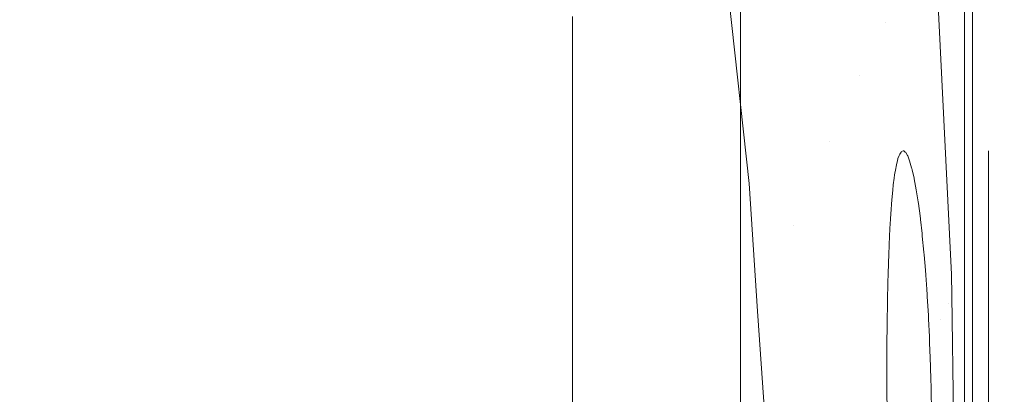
# Model space of a CAD drawing. Header units: millimetres. Extents: x -174 to 174, y -184 to 184.
# Tile 28 of 35: x 3 to 110, y 5 to 46. Entities that reach past the tile are written whole.
import ezdxf

# ---------------------------------------------------------------- set-up
doc = ezdxf.new("R2010")
doc.units = ezdxf.units.MM
doc.header["$LTSCALE"] = 5.08
doc.layers.add('Lighting-LED', color=7, linetype='Continuous', lineweight=5, true_color=0x000000)

# ---------------------------------------------------------------- blocks, each defined once
blk = doc.blocks.new('Group-1')
at = {"layer": 'Lighting-LED', "color": 18, "linetype": 'Continuous', "lineweight": 5}
for points, invisible_edges in [([(-4935.16, -563.12, -462.71), (-4987.26, -599.48, -372.48), (-4921.31, -892.84, -486.7)], 10), ([(-4922.18, -567.85, -487.2), (-4922.18, -892.84, -487.2), (-4989.8, -856.37, -370.07), (-4989.8, -604.2, -370.07)], 10), ([(-4988.94, -604.2, -369.57), (-4988.94, -856.37, -369.57), (-4921.31, -892.84, -486.7), (-4987.26, -599.48, -372.48)], 14), ([(-5014.18, -836.45, -346.05), (-5176.79, -836.45, -346.05), (-5176.74, -621.73, -346.05)], 9), ([(-5176.74, -621.73, -346.05), (-5014.23, -621.72, -346.05), (-5014.18, -836.45, -346.05)], 9), ([(-5014.23, -622.32, -345.86), (-5014.2, -730.01, -345.92), (-5014.18, -836.45, -346.05), (-5014.23, -621.72, -346.05)], 8), ([(-5014.2, -730.01, -345.92), (-5014.23, -622.32, -345.86), (-5014.02, -622.93, -345.86)], 10), ([(-5014.02, -622.93, -345.86), (-4991.2, -712.17, -345.91), (-4991.17, -714.48, -345.91), (-5014.2, -730.01, -345.92)], 13), ([(-4991.2, -712.17, -345.91), (-5014.02, -622.93, -345.86), (-5013.99, -623.01, -345.86)], 9), ([(-5013.99, -623.01, -345.86), (-5013.94, -623.18, -345.86), (-4991.2, -712.17, -345.91)], 10), ([(-5013.94, -623.18, -345.86), (-4992.67, -682.88, -345.89), (-4991.2, -712.17, -345.91)], 9), ([(-5002.84, -645.01, -227.31), (-5003.39, -646.16, -220.97), (-4998.45, -684.8, -226.61)], 10), ([(-5002.59, -644.49, -230.13), (-5002.84, -645.01, -227.31), (-4998.45, -684.8, -226.61)], 10), ([(-5002.59, -644.49, -230.13), (-4998.45, -684.8, -226.61), (-4996.27, -680.57, -257.65)], 11), ([(-4998.45, -684.8, -226.61), (-5003.39, -646.16, -220.97), (-5005.6, -650.76, -195.74)], 9), ([(-5005.6, -650.76, -195.74), (-5006.33, -652.27, -187.48), (-5001.2, -690.47, -194.55)], 10), ([(-5005.6, -650.76, -195.74), (-5001.2, -690.47, -194.55), (-4998.45, -684.8, -226.61)], 11), ([(-5001.2, -690.47, -194.55), (-5006.33, -652.27, -187.48), (-5007.94, -655.63, -169.05)], 9), ([(-5007.94, -655.63, -169.05), (-5008.62, -657.19, -162.89), (-5004.53, -697.75, -161.16)], 10), ([(-5007.94, -655.63, -169.05), (-5004.53, -697.75, -161.16), (-5001.2, -690.47, -194.55)], 11), ([(-5008.62, -657.19, -162.89), (-5009.74, -659.78, -152.66), (-5004.53, -697.75, -161.16)], 10), ([(-5004.53, -697.75, -161.16), (-5009.74, -659.78, -152.66), (-5012.35, -665.82, -128.83)], 9), ([(-5158.41, -661.82, -94.79), (-5032.54, -706.61, -94.79), (-5032.54, -684.1, -94.79)], 9), ([(-5158.41, -661.82, -94.79), (-5158.41, -796.34, -94.79), (-5032.54, -729.11, -94.79), (-5032.54, -706.61, -94.79)], 10), ([(-5012.35, -665.82, -128.83), (-5013.74, -669.02, -116.24), (-5008.43, -706.82, -126.2)], 10), ([(-5012.35, -665.82, -128.83), (-5008.43, -706.82, -126.2), (-5004.53, -697.75, -161.16)], 11), ([(-5008.43, -706.82, -126.2), (-5013.74, -669.02, -116.24), (-5014.42, -670.59, -110.03)], 9), ([(-5008.43, -706.82, -126.2), (-5014.42, -670.59, -110.03), (-5016.25, -675.08, -94.8)], 9), ([(-5032.53, -684.1, -94.81), (-5032.53, -706.61, -94.83), (-5013.29, -702.28, -94.83), (-5016.25, -675.08, -94.8)], 10), ([(-5016.25, -675.08, -94.8), (-5013.29, -702.28, -94.83), (-5008.43, -706.82, -126.2)], 10), ([(-4993.69, -675.76, -317.79), (-4994.68, -677.61, -287.95), (-4992.46, -717.06, -290.98)], 11), ([(-4992.67, -682.88, -345.89), (-4993.69, -675.76, -317.79), (-4991.51, -715.3, -319.53)], 11), ([(-4992.46, -717.06, -290.98), (-4991.51, -715.3, -319.53), (-4993.69, -675.76, -317.79)], 11), ([(-4994.68, -677.61, -287.95), (-4996.27, -680.57, -257.65), (-4994.43, -707.73, -260.7)], 11), ([(-4994.68, -677.61, -287.95), (-4993.87, -714.4, -265.93), (-4993.86, -714.59, -266.04)], 9), ([(-4993.86, -714.59, -266.04), (-4992.46, -717.06, -290.98), (-4994.68, -677.61, -287.95)], 11), ([(-4994.68, -677.61, -287.95), (-4994.06, -711.72, -264.17), (-4994.02, -712.26, -264.54)], 9), ([(-4994.02, -712.26, -264.54), (-4993.91, -713.78, -265.56), (-4994.68, -677.61, -287.95)], 10), ([(-4993.91, -713.78, -265.56), (-4993.87, -714.4, -265.93), (-4994.68, -677.61, -287.95)], 10), ([(-4994.68, -677.61, -287.95), (-4994.23, -709.77, -262.62), (-4994.2, -710.06, -262.86)], 9), ([(-4994.2, -710.06, -262.86), (-4994.06, -711.72, -264.17), (-4994.68, -677.61, -287.95)], 10), ([(-4994.68, -677.61, -287.95), (-4994.41, -707.93, -260.91), (-4994.4, -708.02, -261)], 9), ([(-4994.4, -708.02, -261), (-4994.23, -709.77, -262.62), (-4994.68, -677.61, -287.95)], 10), ([(-4994.43, -707.73, -260.7), (-4994.41, -707.93, -260.91), (-4994.68, -677.61, -287.95)], 10), ([(-4996.42, -698.72, -239.35), (-4996.27, -680.57, -257.65), (-4998.45, -684.8, -226.61)], 11), ([(-4996.27, -680.57, -257.65), (-4996.42, -698.72, -239.35), (-4996.26, -698.85, -241.31)], 9), ([(-4996.27, -680.57, -257.65), (-4994.65, -705.78, -258.51), (-4994.61, -706.14, -258.96)], 9), ([(-4996.27, -680.57, -257.65), (-4994.85, -704.28, -256.51), (-4994.83, -704.46, -256.75)], 9), ([(-4994.83, -704.46, -256.75), (-4994.65, -705.78, -258.51), (-4996.27, -680.57, -257.65)], 10), ([(-4994.61, -706.14, -258.96), (-4994.6, -706.21, -259.03), (-4996.27, -680.57, -257.65)], 10), ([(-4996.27, -680.57, -257.65), (-4995.06, -702.95, -254.4), (-4995.06, -702.97, -254.42)], 9), ([(-4995.06, -702.97, -254.42), (-4994.85, -704.28, -256.51), (-4996.27, -680.57, -257.65)], 10), ([(-4996.27, -680.57, -257.65), (-4995.28, -701.78, -252.16), (-4995.06, -702.95, -254.4)], 9), ([(-4996.27, -680.57, -257.65), (-4995.5, -700.78, -249.81), (-4995.3, -701.7, -251.96)], 9), ([(-4996.27, -680.57, -257.65), (-4995.56, -700.56, -249.22), (-4995.54, -700.63, -249.41)], 9), ([(-4996.27, -680.57, -257.65), (-4995.78, -699.81, -246.83), (-4995.56, -700.56, -249.22)], 9), ([(-4995.54, -700.63, -249.41), (-4995.5, -700.78, -249.81), (-4996.27, -680.57, -257.65)], 10), ([(-4996.27, -680.57, -257.65), (-4995.99, -699.26, -244.39), (-4995.78, -699.8, -246.76)], 9), ([(-4995.78, -699.8, -246.76), (-4995.78, -699.81, -246.83), (-4996.27, -680.57, -257.65)], 10), ([(-4996.27, -680.57, -257.65), (-4996.21, -698.89, -241.9), (-4996.02, -699.21, -244.06)], 9), ([(-4996.02, -699.21, -244.06), (-4995.99, -699.26, -244.39), (-4996.27, -680.57, -257.65)], 10), ([(-4995.3, -701.7, -251.96), (-4995.28, -701.78, -252.16), (-4996.27, -680.57, -257.65)], 10), ([(-4996.26, -698.85, -241.31), (-4996.21, -698.89, -241.9), (-4996.27, -680.57, -257.65)], 10), ([(-4994.6, -706.21, -259.03), (-4994.43, -707.73, -260.7), (-4996.27, -680.57, -257.65)], 10), ([(-4991.51, -715.3, -319.53), (-4991.2, -712.17, -345.91), (-4992.67, -682.88, -345.89)], 9), ([(-5032.53, -684.1, -94.81), (-5032.54, -684.1, -94.79), (-5032.54, -706.61, -94.79), (-5032.53, -706.61, -94.83)], 5), ([(-4997.56, -702.43, -223.65), (-4998.45, -684.8, -226.61), (-5001.2, -690.47, -194.55)], 11), ([(-4998.45, -684.8, -226.61), (-4997.42, -701.35, -225.89), (-4997.3, -700.64, -227.7)], 9), ([(-4997.3, -700.64, -227.7), (-4997.26, -700.44, -228.21), (-4998.45, -684.8, -226.61)], 10), ([(-4997.26, -700.44, -228.21), (-4997.22, -700.24, -228.82), (-4998.45, -684.8, -226.61)], 10), ([(-4998.45, -684.8, -226.61), (-4997.56, -702.43, -223.65), (-4997.47, -701.71, -225.14)], 9), ([(-4997.47, -701.71, -225.14), (-4997.42, -701.35, -225.89), (-4998.45, -684.8, -226.61)], 10), ([(-4998.45, -684.8, -226.61), (-4996.47, -698.71, -238.73), (-4996.42, -698.72, -239.35)], 9), ([(-4998.45, -684.8, -226.61), (-4996.67, -698.8, -236.23), (-4996.49, -698.72, -238.55)], 9), ([(-4996.49, -698.72, -238.55), (-4996.47, -698.71, -238.73), (-4998.45, -684.8, -226.61)], 10), ([(-4998.45, -684.8, -226.61), (-4996.86, -699.08, -233.75), (-4996.71, -698.85, -235.78)], 9), ([(-4996.71, -698.85, -235.78), (-4996.67, -698.8, -236.23), (-4998.45, -684.8, -226.61)], 10), ([(-4998.45, -684.8, -226.61), (-4997.05, -699.56, -231.28), (-4996.92, -699.22, -233.04)], 9), ([(-4996.92, -699.22, -233.04), (-4996.86, -699.08, -233.75), (-4998.45, -684.8, -226.61)], 10), ([(-4998.45, -684.8, -226.61), (-4997.21, -700.21, -228.92), (-4997.11, -699.82, -230.34)], 9), ([(-4997.11, -699.82, -230.34), (-4997.05, -699.56, -231.28), (-4998.45, -684.8, -226.61)], 10), ([(-4997.22, -700.24, -228.82), (-4997.21, -700.21, -228.92), (-4998.45, -684.8, -226.61)], 10), ([(-5001.2, -690.47, -194.55), (-5004.53, -697.75, -161.16), (-5001.69, -729.36, -172.69)], 11), ([(-5001.69, -729.36, -172.69), (-4998.71, -729.36, -201.96), (-5001.2, -690.47, -194.55)], 10), ([(-5001.2, -690.47, -194.55), (-4997.62, -702.99, -222.69), (-4997.56, -702.43, -223.65)], 9), ([(-5001.2, -690.47, -194.55), (-4997.69, -703.69, -221.48), (-4997.62, -702.99, -222.69)], 9), ([(-5001.2, -690.47, -194.55), (-4997.81, -705.15, -219.39), (-4997.75, -704.48, -220.35)], 9), ([(-5001.2, -690.47, -194.55), (-4997.93, -707.17, -216.98), (-4997.87, -706.16, -218.15)], 9), ([(-4997.87, -706.16, -218.15), (-4997.84, -705.55, -218.87), (-5001.2, -690.47, -194.55)], 10), ([(-4997.84, -705.55, -218.87), (-4997.81, -705.15, -219.39), (-5001.2, -690.47, -194.55)], 10), ([(-5001.2, -690.47, -194.55), (-4998.02, -708.93, -215.22), (-4997.98, -708.03, -216.11)], 9), ([(-4997.98, -708.03, -216.11), (-4997.93, -707.17, -216.98), (-5001.2, -690.47, -194.55)], 10), ([(-5001.2, -690.47, -194.55), (-4998.09, -710.84, -213.59), (-4998.06, -710.07, -214.24)], 9), ([(-4998.06, -710.07, -214.24), (-4998.02, -708.93, -215.22), (-5001.2, -690.47, -194.55)], 10), ([(-5001.2, -690.47, -194.55), (-4998.15, -712.9, -212.1), (-4998.13, -712.27, -212.56)], 9), ([(-5001.2, -690.47, -194.55), (-4998.2, -715.61, -210.49), (-4998.18, -714.6, -211.07)], 9), ([(-4998.18, -714.6, -211.07), (-4998.16, -713.46, -211.73), (-5001.2, -690.47, -194.55)], 10), ([(-4998.16, -713.46, -211.73), (-4998.15, -712.9, -212.1), (-5001.2, -690.47, -194.55)], 10), ([(-5001.2, -690.47, -194.55), (-4998.23, -717.85, -209.41), (-4998.22, -717.06, -209.79)], 9), ([(-4998.22, -717.06, -209.79), (-4998.2, -715.61, -210.49), (-5001.2, -690.47, -194.55)], 10), ([(-5001.2, -690.47, -194.55), (-4998.25, -720.19, -208.5), (-4998.25, -719.61, -208.73)], 9), ([(-4998.25, -719.61, -208.73), (-4998.23, -717.85, -209.41), (-5001.2, -690.47, -194.55)], 10), ([(-5001.2, -690.47, -194.55), (-4998.26, -722.63, -207.78), (-4998.25, -722.25, -207.89)], 9), ([(-5001.2, -690.47, -194.55), (-4998.71, -729.36, -201.96), (-4998.25, -724.41, -207.38)], 11), ([(-4998.25, -724.41, -207.38), (-4998.26, -722.63, -207.78), (-5001.2, -690.47, -194.55)], 10), ([(-4998.25, -722.25, -207.89), (-4998.25, -720.19, -208.5), (-5001.2, -690.47, -194.55)], 10), ([(-4998.13, -712.27, -212.56), (-4998.09, -710.84, -213.59), (-5001.2, -690.47, -194.55)], 10), ([(-4997.75, -704.48, -220.35), (-4997.69, -703.69, -221.48), (-5001.2, -690.47, -194.55)], 10), ([(-4998.71, -729.36, -201.96), (-4998.71, -729.36, -201.96), (-5001.2, -690.47, -194.55)], 10), ([(-5004.53, -697.75, -161.16), (-5008.43, -706.82, -126.2), (-5006.62, -729.36, -132.14)], 11), ([(-5006.62, -729.36, -132.14), (-5002.21, -729.36, -168.42), (-5004.53, -697.75, -161.16)], 10), ([(-5004.53, -697.75, -161.16), (-5002.21, -729.36, -168.42), (-5001.69, -729.36, -172.69)], 9), ([(-5002.21, -729.36, -168.42), (-5002.21, -729.36, -168.42), (-5004.53, -697.75, -161.16)], 10), ([(-4996.49, -698.72, -238.55), (-4996.67, -698.8, -236.23), (-4987.18, -698.83, -235.78)], 10), ([(-4987.18, -698.83, -235.78), (-4987.18, -698.71, -238.55), (-4996.49, -698.72, -238.55)], 10), ([(-4996.47, -698.71, -238.73), (-4996.49, -698.72, -238.55), (-4987.18, -698.71, -238.55)], 10), ([(-4987.18, -698.71, -238.55), (-4996.42, -698.72, -239.35), (-4996.47, -698.71, -238.73)], 9), ([(-4996.26, -698.85, -241.31), (-4996.42, -698.72, -239.35), (-4987.18, -698.71, -238.55)], 10), ([(-4987.18, -698.71, -238.55), (-4987.18, -698.83, -241.32), (-4996.26, -698.85, -241.31)], 10), ([(-4987.18, -698.83, -241.32), (-4987.18, -698.71, -238.55), (-4987.18, -698.83, -235.78), (-4987.18, -730.46, -238.55)], 12), ([(-4997.05, -699.56, -231.28), (-4997.11, -699.82, -230.34), (-4987.18, -699.8, -230.33)], 10), ([(-4987.18, -700.63, -227.69), (-4987.18, -699.8, -230.33), (-4997.11, -699.82, -230.34)], 10), ([(-4996.92, -699.22, -233.04), (-4997.05, -699.56, -231.28), (-4987.18, -699.8, -230.33)], 10), ([(-4996.86, -699.08, -233.75), (-4996.92, -699.22, -233.04), (-4987.18, -699.2, -233.03)], 10), ([(-4987.18, -699.8, -230.33), (-4987.18, -699.2, -233.03), (-4996.92, -699.22, -233.04)], 10), ([(-4996.71, -698.85, -235.78), (-4996.86, -699.08, -233.75), (-4987.18, -699.2, -233.03)], 10), ([(-4996.67, -698.8, -236.23), (-4996.71, -698.85, -235.78), (-4987.18, -698.83, -235.78)], 10), ([(-4987.18, -699.2, -233.03), (-4987.18, -698.83, -235.78), (-4996.71, -698.85, -235.78)], 10), ([(-4996.21, -698.89, -241.9), (-4996.26, -698.85, -241.31), (-4987.18, -698.83, -241.32)], 10), ([(-4996.02, -699.21, -244.06), (-4996.21, -698.89, -241.9), (-4987.18, -698.83, -241.32)], 10), ([(-4987.18, -698.83, -241.32), (-4987.18, -699.2, -244.06), (-4996.02, -699.21, -244.06)], 10), ([(-4995.99, -699.26, -244.39), (-4996.02, -699.21, -244.06), (-4987.18, -699.2, -244.06)], 10), ([(-4995.78, -699.8, -246.76), (-4995.99, -699.26, -244.39), (-4987.18, -699.2, -244.06)], 10), ([(-4987.18, -699.2, -244.06), (-4987.18, -699.8, -246.77), (-4995.78, -699.8, -246.76)], 10), ([(-4995.56, -700.56, -249.22), (-4995.78, -699.81, -246.83), (-4987.18, -699.8, -246.77)], 10), ([(-4995.78, -699.81, -246.83), (-4995.78, -699.8, -246.76), (-4987.18, -699.8, -246.77)], 10), ([(-4987.18, -699.8, -246.77), (-4987.18, -700.63, -249.41), (-4995.56, -700.56, -249.22)], 10), ([(-4987.18, -699.8, -246.77), (-4987.18, -699.2, -244.06), (-4987.18, -698.83, -241.32), (-4987.18, -730.46, -238.55)], 12), ([(-4987.18, -698.83, -235.78), (-4987.18, -699.2, -233.03), (-4987.18, -699.8, -230.33), (-4987.18, -730.46, -238.55)], 12), ([(-4987.18, -701.69, -251.97), (-4987.18, -700.63, -249.41), (-4987.18, -699.8, -246.77), (-4987.18, -730.46, -238.55)], 12), ([(-4987.18, -699.8, -230.33), (-4987.18, -700.63, -227.69), (-4987.18, -701.69, -225.13), (-4987.18, -730.46, -238.55)], 12), ([(-4997.3, -700.64, -227.7), (-4997.42, -701.35, -225.89), (-4987.18, -701.69, -225.13)], 10), ([(-4997.26, -700.44, -228.21), (-4997.3, -700.64, -227.7), (-4987.18, -700.63, -227.69)], 10), ([(-4987.18, -701.69, -225.13), (-4987.18, -700.63, -227.69), (-4997.3, -700.64, -227.7)], 10), ([(-4997.22, -700.24, -228.82), (-4997.26, -700.44, -228.21), (-4987.18, -700.63, -227.69)], 10), ([(-4987.18, -700.63, -227.69), (-4997.21, -700.21, -228.92), (-4997.22, -700.24, -228.82)], 9), ([(-4997.11, -699.82, -230.34), (-4997.21, -700.21, -228.92), (-4987.18, -700.63, -227.69)], 10), ([(-4987.18, -700.63, -249.41), (-4995.54, -700.63, -249.41), (-4995.56, -700.56, -249.22)], 9), ([(-4995.5, -700.78, -249.81), (-4995.54, -700.63, -249.41), (-4987.18, -700.63, -249.41)], 10), ([(-4995.3, -701.7, -251.96), (-4995.5, -700.78, -249.81), (-4987.18, -700.63, -249.41)], 10), ([(-4987.18, -700.63, -249.41), (-4987.18, -701.69, -251.97), (-4995.3, -701.7, -251.96)], 10), ([(-4997.47, -701.71, -225.14), (-4997.56, -702.43, -223.65), (-4987.18, -702.97, -222.67)], 10), ([(-4997.42, -701.35, -225.89), (-4997.47, -701.71, -225.14), (-4987.18, -701.69, -225.13)], 10), ([(-4987.18, -702.97, -222.67), (-4987.18, -701.69, -225.13), (-4997.47, -701.71, -225.14)], 10), ([(-4995.28, -701.78, -252.16), (-4995.3, -701.7, -251.96), (-4987.18, -701.69, -251.97)], 10), ([(-4987.18, -701.69, -251.97), (-4995.06, -702.95, -254.4), (-4995.28, -701.78, -252.16)], 9), ([(-4995.06, -702.95, -254.4), (-4987.18, -701.69, -251.97), (-4987.18, -702.97, -254.42)], 9), ([(-4987.18, -704.46, -256.76), (-4987.18, -702.97, -254.42), (-4987.18, -701.69, -251.97), (-4987.18, -730.46, -238.55)], 12), ([(-4987.18, -701.69, -225.13), (-4987.18, -702.97, -222.67), (-4987.18, -704.46, -220.34), (-4987.18, -730.46, -238.55)], 12), ([(-5012.35, -716.17, -94.84), (-5013.29, -702.28, -94.83), (-5032.53, -706.61, -94.83), (-5032.53, -729.11, -94.85)], 10), ([(-5013.29, -702.28, -94.83), (-5012.35, -716.17, -94.84), (-5008.43, -706.82, -126.2)], 10), ([(-4987.18, -702.97, -222.67), (-4997.62, -702.99, -222.69), (-4997.69, -703.69, -221.48)], 9), ([(-4997.69, -703.69, -221.48), (-4987.18, -704.46, -220.34), (-4987.18, -702.97, -222.67)], 9), ([(-4997.56, -702.43, -223.65), (-4997.62, -702.99, -222.69), (-4987.18, -702.97, -222.67)], 10), ([(-4987.18, -702.97, -254.42), (-4995.06, -702.97, -254.42), (-4995.06, -702.95, -254.4)], 9), ([(-4994.85, -704.28, -256.51), (-4995.06, -702.97, -254.42), (-4987.18, -702.97, -254.42)], 10), ([(-4987.18, -702.97, -254.42), (-4987.18, -704.46, -256.76), (-4994.85, -704.28, -256.51)], 10), ([(-4997.69, -703.69, -221.48), (-4997.75, -704.48, -220.35), (-4987.18, -704.46, -220.34)], 10), ([(-4997.81, -705.15, -219.39), (-4997.84, -705.55, -218.87), (-4987.18, -706.14, -218.14)], 10), ([(-4987.18, -704.46, -220.34), (-4997.75, -704.48, -220.35), (-4997.81, -705.15, -219.39)], 9), ([(-4997.81, -705.15, -219.39), (-4987.18, -706.14, -218.14), (-4987.18, -704.46, -220.34)], 9), ([(-4987.18, -704.46, -256.76), (-4994.83, -704.46, -256.75), (-4994.85, -704.28, -256.51)], 9), ([(-4994.65, -705.78, -258.51), (-4994.83, -704.46, -256.75), (-4987.18, -704.46, -256.76)], 10), ([(-4987.18, -704.46, -256.76), (-4987.18, -706.14, -258.96), (-4994.65, -705.78, -258.51)], 10), ([(-4987.18, -708.01, -261), (-4987.18, -706.14, -258.96), (-4987.18, -704.46, -256.76), (-4987.18, -730.46, -238.55)], 12), ([(-4987.18, -704.46, -220.34), (-4987.18, -706.14, -218.14), (-4987.18, -708.01, -216.1), (-4987.18, -730.46, -238.55)], 12), ([(-4987.18, -706.14, -218.14), (-4997.87, -706.16, -218.15), (-4997.93, -707.17, -216.98)], 9), ([(-4997.93, -707.17, -216.98), (-4987.18, -708.01, -216.1), (-4987.18, -706.14, -218.14)], 9), ([(-4997.84, -705.55, -218.87), (-4997.87, -706.16, -218.15), (-4987.18, -706.14, -218.14)], 10), ([(-4987.18, -706.14, -258.96), (-4994.61, -706.14, -258.96), (-4994.65, -705.78, -258.51)], 9), ([(-4994.6, -706.21, -259.03), (-4994.61, -706.14, -258.96), (-4987.18, -706.14, -258.96)], 10), ([(-4994.43, -707.73, -260.7), (-4994.6, -706.21, -259.03), (-4987.18, -706.14, -258.96)], 10), ([(-4987.18, -706.14, -258.96), (-4987.18, -708.01, -261), (-4994.43, -707.73, -260.7)], 10), ([(-5032.53, -706.61, -94.83), (-5032.54, -706.61, -94.79), (-5032.54, -729.11, -94.79), (-5032.53, -729.11, -94.85)], 5), ([(-5008.7, -729.36, -115.02), (-5008.43, -706.82, -126.2), (-5012.35, -716.17, -94.84)], 11), ([(-5008.7, -729.36, -115.02), (-5006.62, -729.36, -132.14), (-5008.43, -706.82, -126.2)], 10), ([(-5006.62, -729.36, -132.14), (-5006.62, -729.36, -132.14), (-5008.43, -706.82, -126.2)], 10), ([(-4997.93, -707.17, -216.98), (-4997.98, -708.03, -216.11), (-4987.18, -708.01, -216.1)], 10), ([(-4987.18, -708.01, -216.1), (-4997.98, -708.03, -216.11), (-4998.02, -708.93, -215.22)], 9), ([(-4998.02, -708.93, -215.22), (-4987.18, -710.06, -214.23), (-4987.18, -708.01, -216.1)], 9), ([(-4987.18, -708.01, -261), (-4994.41, -707.93, -260.91), (-4994.43, -707.73, -260.7)], 9), ([(-4987.18, -708.01, -261), (-4994.4, -708.02, -261), (-4994.41, -707.93, -260.91)], 9), ([(-4994.23, -709.77, -262.62), (-4994.4, -708.02, -261), (-4987.18, -708.01, -261)], 10), ([(-4987.18, -708.01, -261), (-4987.18, -710.06, -262.87), (-4994.23, -709.77, -262.62)], 10), ([(-4987.18, -712.25, -264.56), (-4987.18, -710.06, -262.87), (-4987.18, -708.01, -261), (-4987.18, -730.46, -238.55)], 12), ([(-4987.18, -708.01, -216.1), (-4987.18, -710.06, -214.23), (-4987.18, -712.25, -212.54), (-4987.18, -730.46, -238.55)], 12), ([(-4998.02, -708.93, -215.22), (-4998.06, -710.07, -214.24), (-4987.18, -710.06, -214.23)], 10), ([(-4987.18, -712.25, -212.54), (-4987.18, -710.06, -214.23), (-4998.09, -710.84, -213.59)], 10), ([(-4987.18, -710.06, -214.23), (-4998.06, -710.07, -214.24), (-4998.09, -710.84, -213.59)], 9), ([(-4987.18, -710.06, -262.87), (-4994.2, -710.06, -262.86), (-4994.23, -709.77, -262.62)], 9), ([(-4994.06, -711.72, -264.17), (-4994.2, -710.06, -262.86), (-4987.18, -710.06, -262.87)], 10), ([(-4987.18, -710.06, -262.87), (-4987.18, -712.25, -264.56), (-4994.06, -711.72, -264.17)], 10), ([(-4998.09, -710.84, -213.59), (-4998.13, -712.27, -212.56), (-4987.18, -712.25, -212.54)], 10), ([(-4987.18, -712.25, -212.54), (-4998.15, -712.9, -212.1), (-4998.16, -713.46, -211.73)], 9), ([(-4998.16, -713.46, -211.73), (-4987.18, -714.59, -211.05), (-4987.18, -712.25, -212.54)], 9), ([(-4987.18, -712.25, -212.54), (-4998.13, -712.27, -212.56), (-4998.15, -712.9, -212.1)], 9), ([(-4987.18, -712.25, -264.56), (-4994.02, -712.26, -264.54), (-4994.06, -711.72, -264.17)], 9), ([(-4993.91, -713.78, -265.56), (-4994.02, -712.26, -264.54), (-4987.18, -712.25, -264.56)], 10), ([(-4987.18, -712.25, -264.56), (-4987.18, -714.59, -266.04), (-4993.91, -713.78, -265.56)], 10), ([(-4991.51, -715.3, -319.53), (-4991.17, -714.48, -345.91), (-4991.2, -712.17, -345.91)], 9), ([(-4987.18, -717.05, -267.32), (-4987.18, -714.59, -266.04), (-4987.18, -712.25, -264.56), (-4987.18, -730.46, -238.55)], 12), ([(-4987.18, -712.25, -212.54), (-4987.18, -714.59, -211.05), (-4987.18, -717.05, -209.77), (-4987.18, -730.46, -238.55)], 12), ([(-4998.16, -713.46, -211.73), (-4998.18, -714.6, -211.07), (-4987.18, -714.59, -211.05)], 10), ([(-5014.2, -730.01, -345.92), (-4991.17, -714.48, -345.91), (-4990.97, -728.48, -345.92), (-4990.97, -729.36, -345.92)], 9), ([(-4987.18, -717.05, -209.77), (-4987.18, -714.59, -211.05), (-4998.2, -715.61, -210.49)], 10), ([(-4987.18, -714.59, -211.05), (-4998.18, -714.6, -211.07), (-4998.2, -715.61, -210.49)], 9), ([(-4987.18, -714.59, -266.04), (-4993.87, -714.4, -265.93), (-4993.91, -713.78, -265.56)], 9), ([(-4987.18, -714.59, -266.04), (-4993.86, -714.59, -266.04), (-4993.87, -714.4, -265.93)], 9), ([(-4993.86, -714.59, -266.04), (-4993.74, -716.64, -267.13), (-4992.46, -717.06, -290.98)], 10), ([(-4993.74, -716.64, -267.13), (-4993.86, -714.59, -266.04), (-4987.18, -714.59, -266.04)], 10), ([(-4987.18, -714.59, -266.04), (-4987.18, -717.05, -267.32), (-4993.74, -716.64, -267.13)], 10), ([(-4990.99, -729.36, -342.48), (-4991.17, -714.48, -345.91), (-4991.51, -715.3, -319.53)], 11), ([(-4990.97, -728.48, -345.92), (-4991.17, -714.48, -345.91), (-4990.99, -729.36, -342.48)], 10), ([(-4998.2, -715.61, -210.49), (-4998.22, -717.06, -209.79), (-4987.18, -717.05, -209.77)], 10), ([(-4991.51, -715.3, -319.53), (-4992.46, -717.06, -290.98), (-4991.98, -729.36, -299.1)], 11), ([(-4991.98, -729.36, -299.1), (-4991.5, -729.36, -320.15), (-4991.51, -715.3, -319.53)], 10), ([(-4991.51, -715.3, -319.53), (-4991.5, -729.36, -320.15), (-4990.99, -729.36, -342.48)], 9), ([(-4991.5, -729.36, -320.15), (-4991.5, -729.36, -320.15), (-4991.51, -715.3, -319.53)], 10), ([(-5011.45, -729.36, -94.85), (-5012.35, -716.17, -94.84), (-5032.53, -729.11, -94.85), (-5032.53, -729.54, -94.85)], 10), ([(-5012.35, -716.17, -94.84), (-5011.45, -729.36, -94.85), (-5008.7, -729.36, -115.02)], 8), ([(-4992.46, -717.06, -290.98), (-4993.74, -716.64, -267.13), (-4993.72, -717.05, -267.31)], 9), ([(-4987.18, -717.05, -267.32), (-4993.72, -717.05, -267.31), (-4993.74, -716.64, -267.13)], 9), ([(-4998.23, -717.85, -209.41), (-4998.25, -719.61, -208.73), (-4987.18, -719.6, -208.71)], 10), ([(-4987.18, -719.6, -208.71), (-4987.18, -717.05, -209.77), (-4998.23, -717.85, -209.41)], 10), ([(-4987.18, -717.05, -209.77), (-4998.22, -717.06, -209.79), (-4998.23, -717.85, -209.41)], 9), ([(-4993.72, -717.05, -267.31), (-4993.63, -718.93, -268.13), (-4992.46, -717.06, -290.98)], 10), ([(-4993.63, -718.93, -268.13), (-4993.72, -717.05, -267.31), (-4987.18, -717.05, -267.32)], 10), ([(-4987.18, -717.05, -267.32), (-4987.18, -719.6, -268.38), (-4993.63, -718.93, -268.13)], 10), ([(-4993.63, -718.93, -268.13), (-4993.61, -719.19, -268.22), (-4992.46, -717.06, -290.98)], 10), ([(-4992.46, -717.06, -290.98), (-4993.61, -719.19, -268.22), (-4993.6, -719.61, -268.36)], 9), ([(-4993.6, -719.61, -268.36), (-4993.53, -721.27, -268.94), (-4992.46, -717.06, -290.98)], 10), ([(-4992.46, -717.06, -290.98), (-4993.53, -721.27, -268.94), (-4993.5, -722.25, -269.19)], 9), ([(-4993.5, -722.25, -269.19), (-4993.46, -723.67, -269.56), (-4992.46, -717.06, -290.98)], 10), ([(-4993.46, -723.67, -269.56), (-4993.44, -724.39, -269.71), (-4992.46, -717.06, -290.98)], 10), ([(-4992.46, -717.06, -290.98), (-4993.44, -724.39, -269.71), (-4993.43, -724.95, -269.8)], 9), ([(-4992.46, -717.06, -290.98), (-4993.43, -724.95, -269.8), (-4993.4, -726.85, -270.09)], 9), ([(-4993.4, -726.85, -270.09), (-4992.33, -729.36, -291.94), (-4992.46, -717.06, -290.98)], 11), ([(-4992.33, -729.36, -291.94), (-4992.33, -729.36, -291.94), (-4992.46, -717.06, -290.98)], 10), ([(-4992.46, -717.06, -290.98), (-4992.33, -729.36, -291.94), (-4991.98, -729.36, -299.1)], 9), ([(-4987.18, -722.25, -269.22), (-4987.18, -719.6, -268.38), (-4987.18, -717.05, -267.32), (-4987.18, -730.46, -238.55)], 12), ([(-4987.18, -717.05, -209.77), (-4987.18, -719.6, -208.71), (-4987.18, -722.25, -207.88), (-4987.18, -730.46, -238.55)], 12), ([(-4993.61, -719.19, -268.22), (-4993.63, -718.93, -268.13), (-4987.18, -719.6, -268.38)], 10), ([(-4987.18, -722.25, -207.88), (-4987.18, -719.6, -208.71), (-4998.25, -720.19, -208.5)], 10), ([(-4987.18, -719.6, -208.71), (-4998.25, -719.61, -208.73), (-4998.25, -720.19, -208.5)], 9), ([(-4998.25, -720.19, -208.5), (-4998.25, -722.25, -207.89), (-4987.18, -722.25, -207.88)], 10), ([(-4987.18, -719.6, -268.38), (-4993.6, -719.61, -268.36), (-4993.61, -719.19, -268.22)], 9), ([(-4993.53, -721.27, -268.94), (-4993.6, -719.61, -268.36), (-4987.18, -719.6, -268.38)], 10), ([(-4987.18, -719.6, -268.38), (-4987.18, -722.25, -269.22), (-4993.53, -721.27, -268.94)], 10), ([(-4987.18, -722.25, -207.88), (-4998.26, -722.63, -207.78), (-4998.25, -724.41, -207.38)], 9), ([(-4987.18, -722.25, -207.88), (-4998.25, -722.25, -207.89), (-4998.26, -722.63, -207.78)], 9), ([(-4998.25, -724.41, -207.38), (-4987.18, -724.95, -207.28), (-4987.18, -722.25, -207.88)], 9), ([(-4987.18, -722.25, -269.22), (-4993.5, -722.25, -269.19), (-4993.53, -721.27, -268.94)], 9), ([(-4993.46, -723.67, -269.56), (-4993.5, -722.25, -269.19), (-4987.18, -722.25, -269.22)], 10), ([(-4993.46, -723.67, -269.56), (-4987.18, -722.25, -269.22), (-4987.18, -724.95, -269.82)], 9), ([(-4987.18, -727.7, -270.18), (-4987.18, -724.95, -269.82), (-4987.18, -722.25, -269.22), (-4987.18, -730.46, -238.55)], 12), ([(-4987.18, -722.25, -207.88), (-4987.18, -724.95, -207.28), (-4987.18, -727.7, -206.92), (-4987.18, -730.46, -238.55)], 12), ([(-4998.25, -724.95, -207.3), (-4998.25, -724.41, -207.38), (-4998.71, -729.36, -201.96)], 10), ([(-4998.25, -724.41, -207.38), (-4998.25, -724.95, -207.3), (-4987.18, -724.95, -207.28)], 10), ([(-4987.18, -724.95, -269.82), (-4993.44, -724.39, -269.71), (-4993.46, -723.67, -269.56)], 9), ([(-4987.18, -724.95, -269.82), (-4993.43, -724.95, -269.8), (-4993.44, -724.39, -269.71)], 9), ([(-4998.71, -729.36, -201.96), (-4998.24, -726.87, -207), (-4998.25, -724.95, -207.3)], 9), ([(-4987.18, -724.95, -207.28), (-4998.25, -724.95, -207.3), (-4998.24, -726.87, -207)], 9), ([(-4998.24, -726.87, -207), (-4987.18, -727.7, -206.92), (-4987.18, -724.95, -207.28)], 9), ([(-4993.4, -726.85, -270.09), (-4993.43, -724.95, -269.8), (-4987.18, -724.95, -269.82)], 10), ([(-4987.18, -724.95, -269.82), (-4987.18, -727.7, -270.18), (-4993.4, -726.85, -270.09)], 10)]:
    blk.add_3dface(points, dxfattribs=dict(at, invisible_edges=invisible_edges))
blk.add_3dface([(-4988.94, -604.2, -369.57), (-4989.8, -604.2, -370.07), (-4989.8, -856.37, -370.07), (-4988.94, -856.37, -369.57)], dxfattribs=at)
at = {"layer": 'Lighting-LED', "color": 0, "flags": 1}
for tag in ['Yoke', '3D_Symbol_Name', 'Weight', 'Weight', 'Wattage', 'Candlepower', 'Body', 'Model_Name', 'Frame_Size', 'Device_Type', 'Beam_Angle', 'Field_Angle', 'Remarks', 'Beam_Angle_2', 'Field_Angle_2', 'Num_Channels', 'FixtureID', 'Frame_Size', 'Base', 'Lens', 'Inst_Type', 'Lamp']:
    blk.add_attdef(tag, (-4365.47, 1246.74), '', height=0.18, dxfattribs=at)

msp = doc.modelspace()

# ---------------------------------------------------------------- block references
at = {"layer": 'Lighting-LED', "color": 7}
msp.add_blockref('Group-1', (5095.47, 730.46), dxfattribs=at)

doc.saveas('drawing.dxf')
